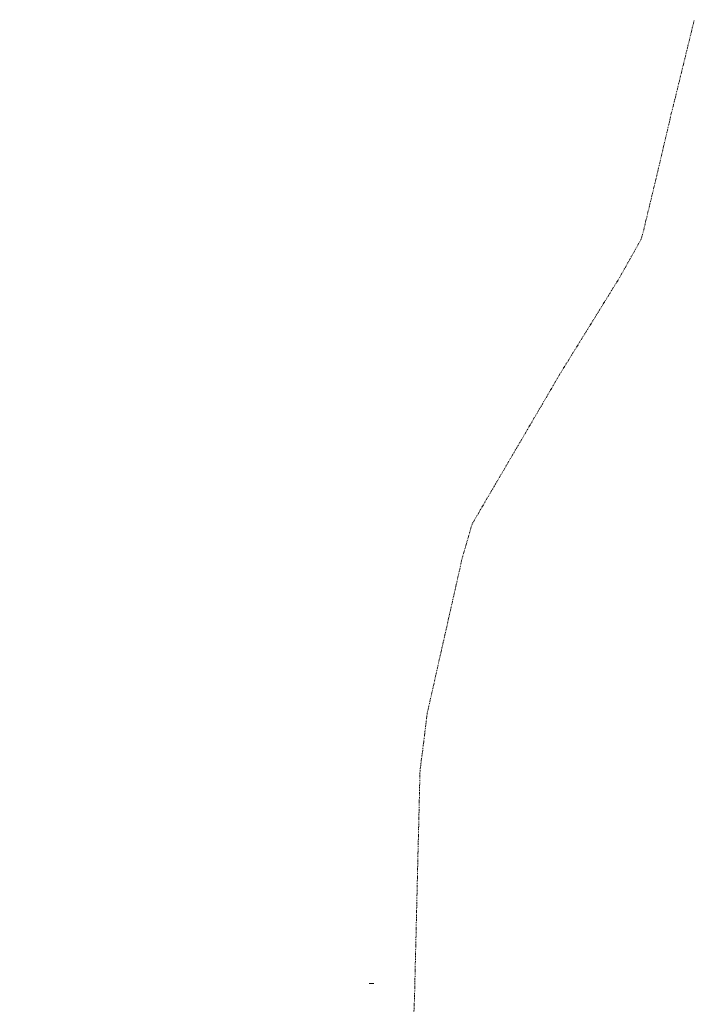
# Model space of a CAD drawing. Header units: metres. Extents: x 166295 to 169354, y 462100 to 463391.
# Tile 25 of 27: x 167237 to 167532, y 462961 to 463391. Entities that reach past the tile are written whole.
import ezdxf

# ---------------------------------------------------------------- set-up
doc = ezdxf.new("R2010")
doc.units = ezdxf.units.M
doc.header["$LTSCALE"] = 0.2
doc.linetypes.add('RI-GWA', pattern=[18.45, 6, -1.8, 1.75, -1.8, 1.75, -1.8, 1.75, -1.8])
doc.layers.add('B-GV-RI-GWA-G', color=253, linetype='RI-GWA', lineweight=18)
doc.layers.add('B-WE-KL-ET_LS_OV-G', color=8, linetype='KL-LS-OV-N', lineweight=18)
doc.linetypes.add('KL-LS-OV-N', pattern='A,4,-1,[103,NLCS.SHX,S=0.75,R=0,X=0,Y=0],-1,4,-1.5,["0V",Standard,S=1,R=0,X=0,Y=-0.5],-3', length=14.5)

msp = doc.modelspace()

# ---------------------------------------------------------------- linework, layer by layer
at = {"layer": 'B-GV-RI-GWA-G', "flags": 128}
msp.add_lwpolyline([(167236.84, 462099.96), (167299.51, 462183.38), (167468.93, 462396.34), (167469.64, 462397.2), (167434.61, 462515.6), (167435.32, 462560.91), (167434.86, 462633.5), (167432.99, 462754.78), (167432.36, 462758.07), (167406.48, 462893.1), (167409.31, 462963.93), (167410.29, 463004.92), (167411.71, 463062.78), (167414.87, 463088.04), (167430.07, 463155.43), (167434.45, 463170.59), (167473.41, 463237.05), (167498.84, 463278.09), (167508.43, 463295.22), (167509.41, 463298.93), (167514.11, 463318.41), (167521.31, 463349.07), (167531.52, 463390.75)], dxfattribs=at)
at = {"layer": 'B-WE-KL-ET_LS_OV-G', "flags": 128}
msp.add_lwpolyline([(167391.5, 462970.07), (167389.55, 462970.07)], dxfattribs=at)

doc.saveas('drawing.dxf')
